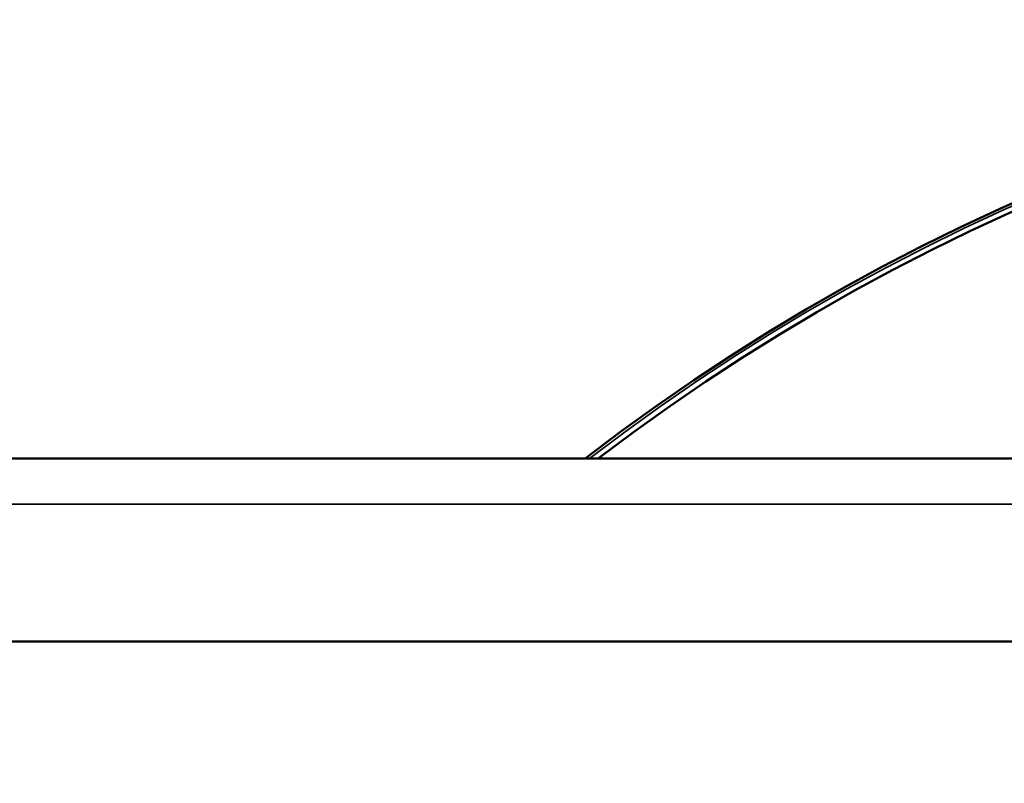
# Model space of a CAD drawing. Header units: millimetres. Extents: x 38 to 2514, y 38 to 1622.
# Tile 135 of 244: x 994 to 1037, y 1389 to 1422. Entities that reach past the tile are written whole.
import ezdxf

# ---------------------------------------------------------------- set-up
doc = ezdxf.new("R2010")
doc.units = ezdxf.units.MM
doc.header["$LTSCALE"] = 7.692308
doc.layers.add('Visible (ISO)', color=7, linetype='Continuous', lineweight=50)
doc.layers.add('Visible Narrow (ISO)', color=7, linetype='Continuous', lineweight=35)

msp = doc.modelspace()

# ---------------------------------------------------------------- linework, layer by layer
at = {"layer": 'Visible (ISO)'}
for p, q in [((1349.615, 1402.981), (799.615, 1402.981)), ((804.615, 1394.981), (1344.615, 1394.981))]:
    msp.add_line(p, q, dxfattribs=at)
for radius, start, end in [(92.202, 52.34824, 127.65176), (91.859, 52.62637, 127.37363), (63, 43.23022, 136.76978), (60, 15.31951, 164.68049)]:
    msp.add_arc((1074.615, 1329.981), radius, start, end, dxfattribs=at)
at = {"layer": 'Visible Narrow (ISO)'}
msp.add_line((1349.615, 1400.981), (799.615, 1400.981), dxfattribs=at)
for radius, start, end in [(92.086, 52.44243, 127.55757), (60.6, 15.19565, 164.80435)]:
    msp.add_arc((1074.615, 1329.981), radius, start, end, dxfattribs=at)

doc.saveas('drawing.dxf')
